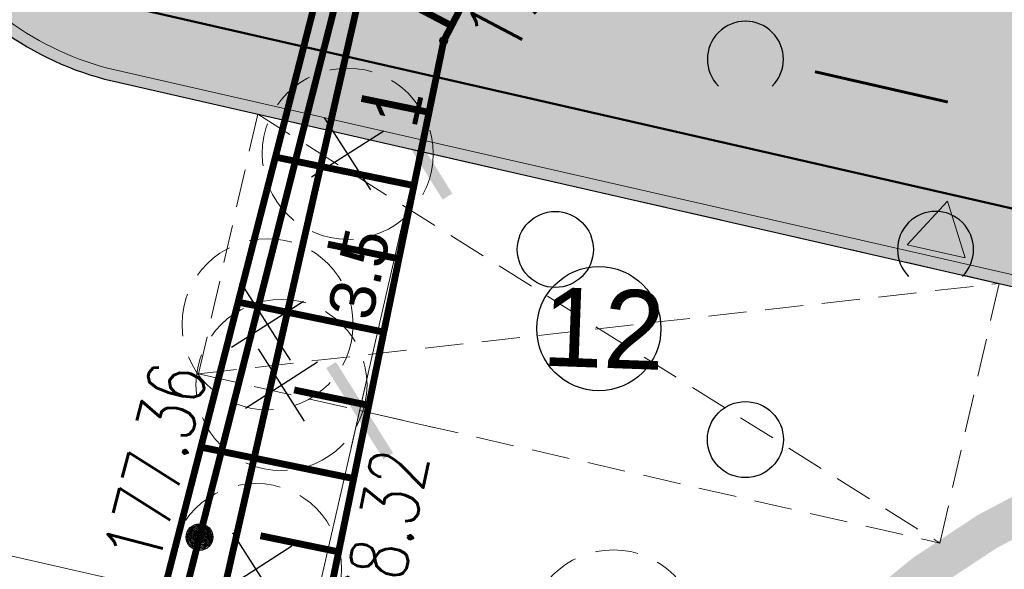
# Model space of a CAD drawing. Header units: metres. Extents: x 964 to 7125, y -212 to 9570.
# Tile 145 of 185: x 2336 to 2349, y 240 to 247. Entities that reach past the tile are written whole.
import ezdxf
from ezdxf.enums import TextEntityAlignment as Align

# ---------------------------------------------------------------- set-up
doc = ezdxf.new("R2010")
doc.units = ezdxf.units.M
for name, pattern in [('1081', [1.5, 1, -0.5]), ('3820', [1.75, 1.25, -0.5]), ('3901', [0]), ('CIĄGłA', [0]), ('DASH', [0.75, 0.5, -0.25]), ('DASHED', [0.75, 0.5, -0.25]), ('HIDDEN', [0.375, 0.25, -0.125])]:
    doc.linetypes.add(name, pattern=pattern)
for name, color, linetype, lineweight in [('- AGP-1_OPISY', 7, 'Continuous', 13), ('AGP1_BUDYNKI', 7, 'Continuous', 50), ('AGP1_HATCH', 7, 'Continuous', 5), ('AGP1_KRAWEZNIKI GRUBOŚCI', 7, 'Continuous', 15), ('AGP1_KRAWEZNIKI NOWE', 7, 'Continuous', 30), ('AGP1_OPISY', 7, 'Continuous', 13), ('AGP1_WYMIARY', 7, 'Continuous', 15), ('AGP1_ZIELEN', 1, 'Continuous', 15), ('LINIE PRZEKROJOWE', 7, 'Continuous', 9), ('MIEJCA PARKINGOWE', 7, 'Continuous', 9), ('PODKŁAD MAPA', 7, 'Continuous', 9)]:
    doc.layers.add(name, color=color, linetype=linetype, lineweight=lineweight)
for name, color, linetype in [('0S', 7, 'Continuous'), ('OT_Ogrodzenia', 7, 'Continuous'), ('OT_ZagospodarowanieTerenu', 7, 'Continuous'), ('SKARPA2', 7, 'Continuous'), ('WYMIARY', 9, 'Continuous'), ('ZP_strefy oddziaływania', 8, 'HIDDEN')]:
    doc.layers.add(name, color=color, linetype=linetype)
doc.styles.add('ARIAL', font='arial.ttf')
doc.styles.add('STYL_ARIAL', font='simplex', dxfattribs={"width": 0.75, "oblique": 0.1})

# ---------------------------------------------------------------- blocks, each defined once
blk = doc.blocks.new('drzewo_liściaste_symbol')
at = {"layer": 'AGP1_ZIELEN', "color": 11, "lineweight": 30, "true_color": 0xf27172, "transparency": 33554559}
for p, q in [((0.5303300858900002, -0.5303300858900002), (-0.5303300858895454, 0.5303300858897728)), ((-0.5303300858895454, -0.5303300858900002), (0.5303300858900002, 0.5303300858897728))]:
    blk.add_line(p, q, dxfattribs=at)
at = {"layer": 'AGP1_ZIELEN', "color": 252, "linetype": 'DASHED', "lineweight": 5, "ltscale": 1.5, "true_color": 0x939598}
blk.add_circle((0, 0), 1.5, dxfattribs=at)
blk = doc.blocks.new('DRZEWA DO WYCINKI 20240606')
at = {"layer": 'AGP1_ZIELEN', "lineweight": 9, "xscale": 0.75, "yscale": 0.75, "zscale": 0.75, "rotation": 347.6011741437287}
for p in [(2222.965623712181, 209.7589889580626), (2221.91251563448, 207.5182112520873), (2222.095777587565, 206.7200431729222), (2221.759856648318, 204.3005787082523), (2226.461072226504, 203.4268182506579)]:
    blk.add_blockref('drzewo_liściaste_symbol', p, dxfattribs=at)
blk = doc.blocks.new('OTZK1')
at = {"color": 0}
blk.add_circle((0.5, 0.5), 0.5, dxfattribs=at)
blk = doc.blocks.new('OTZK2')
at = {"color": 0}
blk.add_arc((0.5, 0.5), 0.5, 315, 225, dxfattribs=at)
blk = doc.blocks.new('RTPW02')
at = {"color": 0}
blk.add_circle((0, 0), 0.05, dxfattribs=at)
blk = doc.blocks.new('MDCP 20240606')
at = {"layer": 'OT_Ogrodzenia', "color": 251, "linetype": '3901', "true_color": 0x636466, "const_width": 0.09}
blk.add_lwpolyline([(6592042.38, 5737985.51), (6592033.69, 5737951.41)], dxfattribs=at)
at = {"layer": 'OT_Ogrodzenia', "color": 251, "true_color": 0x636466}
for radius in [0.175, 0.1575, 0.14, 0.1225, 0.105, 0.0875, 0.07, 0.0525, 0.035]:
    blk.add_circle((6592034.9716, 5737956.4391), radius, dxfattribs=at)
at = {"layer": 'OT_ZagospodarowanieTerenu', "color": 251, "linetype": '1081', "true_color": 0x636466, "const_width": 0.09}
blk.add_lwpolyline([(6592073.7, 5737976.5), (6592072.08, 5737981.8), (6592052.48, 5737982.7), (6592038.83, 5737971.26), (6592034.15, 5737950.72), (6592037.44, 5737948.76), (6592037.82, 5737943.52), (6592053.99, 5737937.59), (6592051.48, 5737922.7), (6592058.84, 5737922.22), (6592062.72, 5737925.29), (6592063.65, 5737933.34), (6592066.33, 5737944.78), (6592065.09, 5737951.53), (6592063.33, 5737955.72), (6592065.93, 5737958.41), (6592070.87, 5737958), (6592072.22, 5737963.52), (6592071.8, 5737967.27), (6592073.7, 5737976.5)], dxfattribs=at)
at = {"layer": 'SKARPA2', "color": 252, "linetype": '3820', "true_color": 0x939598, "const_width": 0.09}
for points in [[(6592040.485, 5737967.365), (6592038.183, 5737962.966), (6592036.519, 5737954.877)], [(6592034.507, 5737955.744), (6592036.842, 5737964.833), (6592038.587, 5737971.145), (6592040.573, 5737970.101), (6592040.485, 5737967.365)]]:
    blk.add_lwpolyline(points, dxfattribs=at)
at = {"layer": 'SKARPA2', "color": 252, "true_color": 0x939598, "const_width": 0.09}
for points in [[(6592038.2851, 5737963.161), (6592036.6344, 5737964.0248)], [(6592037.9889, 5737962.0226), (6592037.1014, 5737962.2052)], [(6592037.7908, 5737961.0597), (6592035.9689, 5737961.4345)], [(6592037.5928, 5737960.0967), (6592036.6584, 5737960.2889)], [(6592037.3947, 5737959.1338), (6592035.4791, 5737959.5278)], [(6592037.1966, 5737958.1708), (6592036.2154, 5737958.3727)], [(6592036.9985, 5737957.2079), (6592034.9893, 5737957.6212)], [(6592036.8004, 5737956.2449), (6592035.7724, 5737956.4564)]]:
    blk.add_lwpolyline(points, dxfattribs=at)
at = {"layer": 'SKARPA2', "color": 251, "true_color": 0x636466}
blk.add_point((6592038.183, 5737962.966), dxfattribs=at)
at = {"layer": 'OT_ZagospodarowanieTerenu', "color": 251, "true_color": 0x636466}
for name, p in [('OTZK2', (6592041.65, 5737962.22)), ('OTZK1', (6592039.15, 5737959.72)), ('OTZK2', (6592044.15, 5737959.72)), ('OTZK1', (6592041.65, 5737957.22))]:
    blk.add_blockref(name, p, dxfattribs=at)
at = {"layer": 'SKARPA2', "color": 251, "true_color": 0x636466}
blk.add_blockref('RTPW02', (6592038.183, 5737962.966), dxfattribs=at)
at = {"layer": 'SKARPA2', "color": 251, "true_color": 0x636466, "style": 'STYL_ARIAL', "width": 0.75}
for s, rotation, p in [('178.31', 62.3769, (6592039.290141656, 5737962.641618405)), ('177.36', 75.5921, (6592034.642303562, 5737955.976663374)), ('178.32', 78.37579999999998, (6592037.681558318, 5737954.84864302))]:
    blk.add_text(s, height=0.75, rotation=rotation, dxfattribs=at).set_placement(p, align=Align.BOTTOM_LEFT)
blk = doc.blocks.new('PRZEKRÓJ TERENU OPIS PZT')
at = {"color": 251, "true_color": 0x636466}
blk.add_lwpolyline([(2751.913770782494, 34.79011449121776), (2751.621480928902, -72.80764638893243)], dxfattribs=at)
blk = doc.blocks.new('STRZAŁKA EWAKUACJA WEJŚCIE')
at = {"layer": 'AGP1_OPISY', "ltscale": 0.05}
blk.add_hatch(color=256, dxfattribs=at).paths.add_polyline_path([(0, 0), (-1.170530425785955, -0.5633458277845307), (-1.073137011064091, 0.7320361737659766)])
at = {"layer": 'AGP1_OPISY'}
blk.add_lwpolyline([(0, 0), (-1.170530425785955, -0.5633458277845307), (-1.073137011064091, 0.7320361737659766)], close=True, dxfattribs=at)
blk = doc.blocks.new('_ArchTick')
at = {"layer": 'WYMIARY', "color": 0, "linetype": 'Continuous', "const_width": 0.15}
blk.add_lwpolyline([(-0.5, -0.5), (0.5, 0.5)], dxfattribs=at)

msp = doc.modelspace()

# ---------------------------------------------------------------- hatches: boundary and pattern name
at = {"layer": 'AGP1_HATCH', "transparency": 33554625}
h = msp.add_hatch(dxfattribs=at)
h.set_pattern_fill('GRASS', color=64, scale=0.02)
h.set_pattern_definition([(90, (0, 0), (-0.3592102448, 0.3592102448), [0.09525, -0.6231704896]), (45, (0, 0), (-0.3592102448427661, 0.3592102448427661), [0.09525, -0.41275]), (135, (0, 0), (-0.3592102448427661, -0.3592102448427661), [0.09525, -0.41275])])
edge = h.paths.add_edge_path()
edge.add_line((2315.150836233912, 281.1750997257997), (2314.856551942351, 280.103738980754))
edge.add_arc((2352.342238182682, 442.3996465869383), 166.5687194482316, 256.9943948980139, 258.1500133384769)
edge.add_line((2318.137356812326, 279.3807385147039), (2318.417150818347, 279.3204852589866))
edge.add_line((2318.417150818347, 279.3204852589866), (2318.535039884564, 279.8679188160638))
edge.add_line((2318.535039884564, 279.8679188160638), (2320.157837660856, 279.5184515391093))
edge.add_line((2320.157837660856, 279.5184515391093), (2320.039948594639, 278.9710179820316))
edge.add_line((2320.039948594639, 278.9710179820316), (2330.588219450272, 276.6994623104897))
edge.add_line((2330.588219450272, 276.6994623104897), (2331.619351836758, 277.4314030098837))
edge.add_line((2331.619351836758, 277.4314030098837), (2315.150836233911, 281.1750997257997))
edge = h.paths.add_edge_path()
edge.add_line((2331.619351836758, 277.4314030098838), (2330.588219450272, 276.6994623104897))
edge.add_line((2330.588219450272, 276.6994623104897), (2358.796247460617, 270.6249021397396))
edge.add_arc((2356.301108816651, 261.9819229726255), 8.995932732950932, -9.899978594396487, 73.89711847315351, ccw=False)
edge.add_line((2365.163086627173, 260.4352636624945), (2358.403775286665, 230.8202579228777))
edge.add_line((2358.403775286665, 230.8202579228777), (2357.767941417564, 230.9653696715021))
edge.add_line((2357.767941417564, 230.9653696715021), (2356.388755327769, 224.9226379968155))
edge.add_line((2356.388755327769, 224.9226379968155), (2352.156792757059, 225.8885363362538))
edge.add_line((2352.156792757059, 225.8885363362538), (2353.531503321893, 231.9116583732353))
edge.add_line((2353.531503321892, 231.9116583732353), (2350.146303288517, 230.9890328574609))
edge.add_line((2350.146303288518, 230.9890328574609), (2346.349036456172, 231.8557167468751))
edge.add_line((2346.349036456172, 231.8557167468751), (2345.938102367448, 230.055260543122))
edge.add_line((2345.938102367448, 230.055260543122), (2341.217741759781, 231.1293036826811))
edge.add_line((2341.217741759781, 231.1293036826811), (2341.629397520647, 232.9329218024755))
edge.add_line((2341.629397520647, 232.9329218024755), (2335.556457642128, 234.3190027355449))
edge.add_line((2335.556457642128, 234.3190027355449), (2333.821674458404, 235.4907377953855))
edge.add_arc((2333.32198439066, 234.8031445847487), 0.8499850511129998, 53.99321822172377, 167.1431079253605)
edge.add_line((2332.493309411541, 234.9922804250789), (2331.202711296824, 229.3376865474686))
edge.add_line((2331.202711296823, 229.3376865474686), (2327.059263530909, 230.2833823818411))
edge.add_line((2327.059263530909, 230.2833823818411), (2327.426416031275, 231.892015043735))
edge.add_line((2327.426416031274, 231.892015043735), (2308.269704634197, 236.2643211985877))
edge.add_line((2308.269704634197, 236.2643211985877), (2308.269381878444, 236.2643948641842))
edge.add_line((2308.269381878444, 236.2643948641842), (2308.703289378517, 238.1655061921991))
edge.add_line((2308.703289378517, 238.1655061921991), (2304.803255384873, 239.0556455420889))
edge.add_line((2304.803255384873, 239.0556455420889), (2305.515308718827, 242.175417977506))
edge.add_line((2305.515308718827, 242.175417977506), (2310.726066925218, 262.8037986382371))
edge.add_arc((2307.962861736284, 263.5017936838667), 2.849999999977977, 345.8234528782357, 357.692915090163)
edge.add_line((2310.810551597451, 263.3870659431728), (2310.904778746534, 265.7259047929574))
edge.add_line((2310.904778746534, 265.7259047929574), (2302.380836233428, 234.6850997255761))
edge.add_line((2302.380836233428, 234.6850997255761), (2356.790836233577, 222.3150997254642))
edge.add_line((2356.790836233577, 222.3150997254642), (2367.850836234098, 269.1950997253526))
edge.add_line((2367.850836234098, 269.1950997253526), (2331.619351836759, 277.4314030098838))
at = {"layer": 'AGP1_HATCH', "true_color": 0x636466, "transparency": 33554477}
h = msp.add_hatch(color=251, dxfattribs=at)
h.dxf.hatch_style = 1
h.paths.add_polyline_path([(2340.408687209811, 259.3846310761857), (2355.763809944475, 255.8799613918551), (2352.970309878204, 243.6407100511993), (2337.615194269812, 247.1454113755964)], flags=16)
edge = h.paths.add_edge_path(flags=16)
edge.add_line((2343.914573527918, 266.4311739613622), (2343.769936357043, 265.7974705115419))
edge.add_line((2343.769936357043, 265.7974705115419), (2338.212844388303, 267.0658272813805))
edge.add_line((2338.212844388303, 267.0658272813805), (2338.357481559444, 267.6995307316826))
edge.add_arc((2339.186170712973, 267.5103898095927), 0.8500000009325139, 77.14298656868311, 167.1429865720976, ccw=False)
edge.add_line((2339.375311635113, 268.3390789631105), (2343.27502529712, 267.4490040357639))
edge.add_arc((2343.085884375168, 266.6203148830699), 0.8500000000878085, -12.857013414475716, 77.14298656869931, ccw=False)
edge = h.paths.add_edge_path()
edge.add_line((2356.90562404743, 256.3886637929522), (2347.234336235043, 258.5960247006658))
edge.add_line((2347.234336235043, 258.5960247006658), (2347.712751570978, 260.6921210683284))
edge.add_line((2347.712751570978, 260.6921210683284), (2352.16817568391, 259.6752101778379))
edge.add_line((2352.16817568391, 259.6752101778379), (2353.392915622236, 265.0732275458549))
edge.add_arc((2353.143590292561, 264.1511328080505), 0.9552077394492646, 74.86959213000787, 168.3871311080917)
edge.add_line((2352.207935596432, 264.3434141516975), (2351.360136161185, 260.6289252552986))
edge.add_line((2351.360136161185, 260.6289252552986), (2343.170737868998, 262.4980825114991))
edge.add_line((2343.170737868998, 262.4980825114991), (2344.06081278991, 266.3977961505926))
edge.add_arc((2343.085884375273, 266.6203148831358), 1.000000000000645, 347.1429865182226, 437.1429865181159)
edge.add_line((2343.308403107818, 267.5952432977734), (2339.408689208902, 268.485318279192))
edge.add_arc((2339.186170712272, 267.5103898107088), 1.000000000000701, 77.1430003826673, 167.1429865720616)
edge.add_line((2338.211242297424, 267.732908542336), (2338.033227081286, 266.9529658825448))
edge.add_line((2338.033227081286, 266.9529658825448), (2342.907853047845, 265.8403759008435))
edge.add_line((2342.907853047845, 265.8403759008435), (2341.550506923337, 259.8933084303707))
edge.add_line((2341.550506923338, 259.8933084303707), (2337.666962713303, 260.7796816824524))
edge.add_arc((2337.444361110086, 259.7827054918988), 1.021524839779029, 77.41362849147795, 166.3037866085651)
edge.add_line((2336.45188356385, 260.0245759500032), (2334.419511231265, 251.1200781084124))
edge.add_arc((2338.324734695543, 250.0981039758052), 4.03673152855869, 165.3349000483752, 256.6501541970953)
edge.add_line((2337.392668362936, 246.1704515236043), (2351.78039080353, 242.8865820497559))
edge.add_arc((2352.219467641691, 244.8367181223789), 1.998954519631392, 257.3113330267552, 345.5301534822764)
edge.add_line((2354.155013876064, 244.3372384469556), (2356.90562404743, 256.3886637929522))
at = {"layer": 'AGP1_HATCH', "true_color": 0xf8991e, "transparency": 33554579}
h = msp.add_hatch(color=30, dxfattribs=at)
h.dxf.hatch_style = 1
h.paths.add_polyline_path([(2337.615194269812, 247.1454113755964), (2352.970309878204, 243.6407100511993), (2355.763809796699, 255.8799607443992), (2340.408687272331, 259.3846313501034)])

# ---------------------------------------------------------------- linework, layer by layer
at = {"layer": '- AGP-1_OPISY', "color": 18, "lineweight": 18, "true_color": 0x000000}
msp.add_lwpolyline([(2337.615187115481, 247.1453800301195), (2340.40868714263, 259.3846313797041), (2343.840435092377, 258.601365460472), (2355.256862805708, 255.9956674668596), (2355.763810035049, 255.8799613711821), (2352.970309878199, 243.6407100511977), (2337.615187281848, 247.1453798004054)], dxfattribs=at)
at = {"layer": 'AGP1_BUDYNKI', "linetype": 'CIĄGłA'}
msp.add_lwpolyline([(2352.970309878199, 243.6407100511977), (2337.615187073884, 247.1453798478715), (2340.408687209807, 259.3846310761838), (2340.408687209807, 259.3846310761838), (2355.763810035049, 255.8799613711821), (2352.970309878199, 243.6407100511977)], dxfattribs=at)
at = {"layer": 'AGP1_KRAWEZNIKI GRUBOŚCI'}
msp.add_lwpolyline([(2343.054108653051, 265.8069943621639), (2341.663366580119, 259.7136917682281), (2337.640155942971, 260.6319537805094, 0.4238907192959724), (2336.58866136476, 259.9497425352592), (2336.582287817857, 259.9218179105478), (2334.565217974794, 251.0843671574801, 0.4211120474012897), (2337.426677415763, 246.3165467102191), (2351.813549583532, 243.0328713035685, 0.4047774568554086), (2354.009253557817, 244.3727146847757), (2356.726007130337, 256.2758019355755), (2347.054719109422, 258.4831630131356), (2347.599784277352, 260.8717622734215), (2352.055208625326, 259.8548513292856), (2353.218449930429, 264.9509096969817, 0.3754874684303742), (2352.354329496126, 264.3107138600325), (2351.472998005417, 260.4493080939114), (2347.67077679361, 261.3171312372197)], format="xyb", dxfattribs=at)
at = {"layer": 'AGP1_KRAWEZNIKI NOWE', "color": 18, "linetype": 'CIĄGłA', "true_color": 0x000000}
msp.add_line((2337.392668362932, 246.1704515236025), (2351.78039080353, 242.8865820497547), dxfattribs=at)
msp.add_arc((2338.324495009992, 250.097960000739), 4.036536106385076, 165.3320616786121, 256.6529925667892, dxfattribs=at)
at = {"layer": 'AGP1_OPISY', "const_width": 0.03785219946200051}
msp.add_lwpolyline([(2346.635702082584, 246.2917482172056), (2348.382676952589, 245.8930167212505)], dxfattribs=at)
at = {"layer": 'AGP1_OPISY', "linetype": 'Continuous', "lineweight": 30}
msp.add_circle((2343.793218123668, 242.9145794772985), 0.8166577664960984, dxfattribs=at)
at = {"layer": 'MIEJCA PARKINGOWE', "color": 18, "linetype": 'DASH', "lineweight": 0, "true_color": 0x000000}
for points in [[(2349.057267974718, 243.5081105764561), (2339.307983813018, 245.7332978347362), (2338.52916827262, 242.321048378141), (2348.27845243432, 240.0958611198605), (2349.057267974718, 243.5081105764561)], [(2339.307983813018, 245.7332978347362), (2348.27845243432, 240.0958611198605)], [(2338.52916827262, 242.321048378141), (2349.057267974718, 243.5081105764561)]]:
    msp.add_lwpolyline(points, dxfattribs=at)

# ---------------------------------------------------------------- block references
at = {"layer": '0S', "color": 18, "linetype": 'CIĄGłA', "lineweight": 0, "true_color": 0x000000}
msp.add_blockref('DRZEWA DO WYCINKI 20240606', (117.5241342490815, 35.45353547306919), dxfattribs=at)
at = {"layer": 'AGP1_OPISY', "xscale": -0.6000000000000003, "yscale": 0.6000000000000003, "zscale": 0.6000000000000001, "rotation": 252.8432862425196}
msp.add_blockref('STRZAŁKA EWAKUACJA WEJŚCIE', (2348.378931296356, 244.5885362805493), dxfattribs=at)
at = {"layer": 'PODKŁAD MAPA', "linetype": 'ByBlock'}
msp.add_blockref('MDCP 20240606', (-6589696.429163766, -5737716.264900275), dxfattribs=at)

# ---------------------------------------------------------------- texts
at = {"layer": 'AGP1_OPISY', "linetype": 'Continuous', "lineweight": 30, "insert": (2343.070098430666, 243.4650991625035), "char_height": 1.0368, "width": 0.8416427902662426, "attachment_point": 1, "rotation": 357.93116286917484, "style": 'ARIAL'}
msp.add_mtext('12', dxfattribs=at)

# ---------------------------------------------------------------- next in the draw order: block references
at = {"layer": 'LINIE PRZEKROJOWE', "color": 18, "linetype": 'CIĄGłA', "lineweight": 5, "true_color": 0x000000, "rotation": 77.33843703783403}
msp.add_blockref('PRZEKRÓJ TERENU OPIS PZT', (1707.851044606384, -2439.27793463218), dxfattribs=at)

# ---------------------------------------------------------------- next in the draw order: linework, layer by layer
at = {"layer": 'AGP1_WYMIARY', "color": 7, "linetype": 'CIĄGłA', "lineweight": 0}
for p, q in [((2341.761118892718, 246.711969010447), (2341.31597966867, 244.762135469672)), ((2341.53852250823, 245.7370583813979), (2340.537200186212, 241.3498777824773)), ((2340.759716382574, 242.3248067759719), (2338.687443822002, 233.2453894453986))]:
    msp.add_line(p, q, dxfattribs=at)
at = {"layer": 'AGP1_WYMIARY', "linetype": 'CIĄGłA', "lineweight": 0}
for p, q in [((2341.649834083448, 246.2245106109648), (2340.674917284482, 246.4470802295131)), ((2341.427264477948, 245.2495938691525), (2340.452347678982, 245.4721634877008)), ((2341.42726447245, 245.2495938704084), (2342.40219349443, 245.0270777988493)), ((2340.648458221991, 241.8373422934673), (2341.623387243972, 241.6148262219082)), ((2340.648458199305, 241.837342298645), (2341.623387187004, 241.6148259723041))]:
    msp.add_line(p, q, dxfattribs=at)
at = {"layer": 'ZP_strefy oddziaływania', "color": 3, "linetype": 'DASH', "lineweight": 9, "ltscale": 5, "transparency": 33554610, "const_width": 0.4999999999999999}
msp.add_lwpolyline([(2305.990416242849, 236.0114056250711), (2306.69982676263, 235.3538126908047, 0.4142135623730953), (2349.095785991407, 236.9608724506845), (2349.5036749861, 237.4009026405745, 0.414213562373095), (2347.896615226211, 279.7968618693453), (2347.187204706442, 280.4544548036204, 0.4142135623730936), (2304.791245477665, 278.8473950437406), (2304.383356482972, 278.4073648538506, 0.4142135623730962)], format="xyb", close=True, dxfattribs=at)
at = {"layer": 'ZP_strefy oddziaływania', "color": 1, "linetype": 'DASH', "lineweight": 9, "ltscale": 5, "transparency": 33554610, "const_width": 0.5, "elevation": -4.109906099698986e-10}
msp.add_lwpolyline([(2346.827268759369, 262.5276971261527), (2353.877021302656, 260.8965364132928, -0.414213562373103), (2376.342161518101, 224.9060171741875), (2375.891315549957, 222.9574951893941, -0.4142135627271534), (2339.900796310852, 200.4923549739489), (2332.85104376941, 202.123515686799, -0.4142135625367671), (2310.385903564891, 238.1140349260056), (2310.836749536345, 240.0625569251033, -0.4142135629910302), (2346.827268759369, 262.5276971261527)], format="xyb", dxfattribs=at)
at = {"layer": 'ZP_strefy oddziaływania', "color": 5, "linetype": 'DASH', "lineweight": 9, "ltscale": 5, "transparency": 33554610, "const_width": 0.5, "elevation": -5.00880708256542e-06}
msp.add_lwpolyline([(2350.866176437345, 260.8568638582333), (2349.306290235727, 261.2128906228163, 0.4142135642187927), (2313.382922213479, 238.6405260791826), (2313.238286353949, 238.0068223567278, 0.4142135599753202), (2335.810650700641, 202.0834545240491), (2337.370536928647, 201.7274277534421, 0.4142135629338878), (2373.293904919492, 224.2997921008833), (2373.438540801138, 224.9334959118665, 0.4142135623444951)], format="xyb", close=True, dxfattribs=at)
at = {"layer": 'ZP_strefy oddziaływania', "color": 30, "linetype": 'DASH', "lineweight": 9, "ltscale": 5, "true_color": 0xf26722, "transparency": 33554610, "const_width": 0.4999999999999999}
msp.add_lwpolyline([(2358.215869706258, 240.8825675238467), (2356.472039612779, 241.3287251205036, 0.4142135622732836), (2344.30544132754, 234.1194334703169), (2342.949617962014, 228.8201275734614, 0.4163333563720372), (2350.229037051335, 216.6358571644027), (2351.976093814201, 216.2023111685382, 0.4120969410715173), (2364.072564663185, 223.4292749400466), (2365.425161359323, 228.7159692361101, 0.4142135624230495)], format="xyb", close=True, dxfattribs=at)

# ---------------------------------------------------------------- next in the draw order: block references
at = {"layer": 'AGP1_WYMIARY', "color": 7, "linetype": 'CIĄGłA', "lineweight": 0}
for p, rotation in [((2341.649834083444, 246.2245106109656), 77.13999596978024), ((2341.427264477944, 245.2495938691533), 257.1399959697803), ((2341.427264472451, 245.2495938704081), 77.14314290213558), ((2340.648458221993, 241.8373422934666), 77.14312823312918), ((2340.648458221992, 241.837342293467), 257.1431429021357)]:
    msp.add_blockref('_ArchTick', p, dxfattribs=dict(at, rotation=rotation))

# ---------------------------------------------------------------- next in the draw order: texts
at = {"layer": 'AGP1_WYMIARY', "color": 7, "linetype": 'CIĄGłA', "lineweight": 0, "char_height": 0.6, "attachment_point": 5, "style": 'ARIAL'}
for s, insert, rotation in [('\\A1;1', (2341.147385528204, 245.8263533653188), 77.13999596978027), ('\\A1;3.5', (2340.641505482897, 243.6339316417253), 77.14314290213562)]:
    msp.add_mtext(s, dxfattribs=dict(at, insert=insert, rotation=rotation))

doc.saveas('drawing.dxf')
